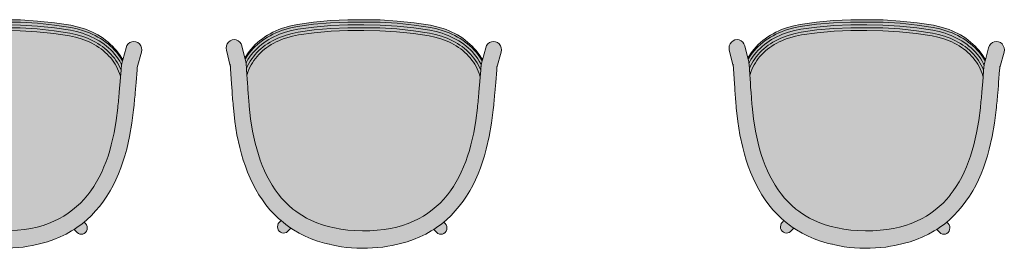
# Model space of a CAD drawing. Header units: millimetres. Extents: x 31882 to 271790, y -35693 to 24917.
# Tile 222 of 256: x 92544 to 94410, y 8363 to 8796. Entities that reach past the tile are written whole.
import ezdxf

# ---------------------------------------------------------------- set-up
doc = ezdxf.new("R2010")
doc.units = ezdxf.units.MM
doc.header["$MEASUREMENT"] = 0
for name, color, linetype, lineweight in [('02_Elevation 00', 8, 'Continuous', 9), ('08_Hatch', 140, 'Continuous', 9), ('@00 Furniture', 14, 'Continuous', 15)]:
    doc.layers.add(name, color=color, linetype=linetype, lineweight=lineweight)

# ---------------------------------------------------------------- blocks, each defined once
blk = doc.blocks.new('bar chair')
at = {"layer": '08_Hatch', "true_color": 0xffffff}
h = blk.add_hatch(color=7, dxfattribs=at)
h.dxf.hatch_style = 1
h.paths.add_polyline_path([(9242.5, 11904.1), (9232.4, 11900.3), (9222.5, 11896.1), (9213, 11891.6), (9203.8, 11886.7), (9195, 11881.5), (9186.5, 11875.9), (9178.4, 11869.9), (9170.7, 11863.6), (9163.4, 11856.8), (9156.4, 11849.6), (9149.9, 11842), (9145.7, 11836.5), (9143.8, 11834), (9138.1, 11825.5), (9132.9, 11816.4), (9128.1, 11806.9), (9123.8, 11796.9), (9120, 11786.3), (9116.7, 11775.2), (9114, 11763.4), (9111.8, 11751.1), (9110.1, 11738.1), (9109.1, 11724.6), (9108.7, 11710.3), (9108.9, 11696.1), (9109.7, 11682.5), (9111.2, 11669.5), (9113.2, 11657.2), (9115.8, 11645.4), (9119, 11634.2), (9122.6, 11623.6), (9126.8, 11613.5), (9131.4, 11603.9), (9136.5, 11594.8), (9142.1, 11586.2), (9143.9, 11583.7), (9148.1, 11578.1), (9154.5, 11570.4), (9161.3, 11563.1), (9168.6, 11556.2), (9176.2, 11549.8), (9176.7, 11549.4), (9184.2, 11543.7), (9192.6, 11538), (9201.4, 11532.6), (9210.5, 11527.6), (9219.9, 11523), (9229.7, 11518.7), (9239.8, 11514.7), (9250.2, 11511), (9260.8, 11507.7), (9271.6, 11504.7), (9294.3, 11499.5), (9317.6, 11495.4), (9341.8, 11492.4), (9345.5, 11492.1), (9349.4, 11491.7), (9353.2, 11491.3), (9357, 11490.9), (9360.7, 11490.6), (9364.4, 11490.3), (9368, 11489.9), (9371.5, 11489.6), (9378.3, 11489), (9384.8, 11488.5), (9390.9, 11488), (9400.2, 11487.3), (9401.5, 11487.6), (9406.3, 11489.1), (9410.9, 11490.8), (9415.4, 11492.8), (9419.8, 11494.9), (9424, 11497.4), (9428.2, 11500), (9432.1, 11502.8), (9436, 11505.9), (9439.7, 11509.2), (9443.2, 11512.6), (9446.6, 11516.3), (9449.9, 11520.1), (9453, 11524.1), (9456, 11528.3), (9458.8, 11532.7), (9461.5, 11537.2), (9464, 11541.9), (9466.3, 11546.7), (9468.5, 11551.7), (9470.5, 11556.8), (9472.3, 11562), (9475.5, 11572.9), (9477.9, 11584.1), (9482.5, 11613.9), (9485.7, 11645.6), (9487.6, 11677.4), (9488.1, 11707.7), (9488.1, 11738), (9486.6, 11769.8), (9483.8, 11801.6), (9479.7, 11831.4), (9477.4, 11842.7), (9474.4, 11853.6), (9472.6, 11858.8), (9470.7, 11863.9), (9468.6, 11868.9), (9466.3, 11873.8), (9463.9, 11878.5), (9461.3, 11883.1), (9458.5, 11887.5), (9455.6, 11891.7), (9452.5, 11895.8), (9449.3, 11899.7), (9446, 11903.4), (9442.4, 11906.9), (9438.8, 11910.2), (9435, 11913.3), (9431.1, 11916.2), (9427, 11918.9), (9422.8, 11921.4), (9418.4, 11923.6), (9413.9, 11925.6), (9409.3, 11927.4), (9404.5, 11929), (9403.3, 11929.3), (9396.8, 11928.9), (9387.9, 11928.3), (9381.4, 11927.8), (9374.6, 11927.3), (9371, 11927.1), (9367.4, 11926.8), (9363.8, 11926.5), (9360.1, 11926.2), (9356.3, 11925.9), (9352.4, 11925.6), (9348.5, 11925.3), (9344.8, 11925), (9320.6, 11922.3), (9297.2, 11918.6), (9274.5, 11913.7), (9263.6, 11910.8), (9252.9, 11907.6)])
h.paths.add_polyline_path([(9093.5, 11807.5), (9089.1, 11795.3), (9085.4, 11782.5), (9083.3, 11773.7), (9083.1, 11772.9), (9082, 11768.5), (9080.1, 11759.6), (9078.5, 11750.3), (9077.2, 11740.7), (9076.3, 11730.9), (9075.8, 11721), (9075.5, 11711.1), (9075.6, 11701.1), (9076.1, 11691.2), (9076.8, 11681.4), (9077.9, 11671.9), (9079.4, 11662.5), (9081, 11654.3), (9081.4, 11651.8), (9084.4, 11638.5), (9088, 11625.7), (9092.2, 11613.4), (9097, 11601.7), (9102.4, 11590.5), (9108.4, 11579.9), (9111.4, 11575.2), (9114.9, 11569.8), (9122, 11560.1), (9125.2, 11556.3), (9129.6, 11551.1), (9137.6, 11542.5), (9146.2, 11534.4), (9155.1, 11526.8), (9164.5, 11519.7), (9174.2, 11513.1), (9184.3, 11507), (9194.7, 11501.3), (9205.4, 11496), (9216.4, 11491.1), (9227.7, 11486.7), (9239.2, 11482.6), (9250.9, 11478.9), (9263, 11475.6), (9287.4, 11470), (9312.5, 11465.6), (9337.9, 11462.5), (9342.2, 11462), (9346.3, 11461.6), (9350.3, 11461.2), (9354.3, 11460.9), (9358.2, 11460.5), (9362, 11460.1), (9365.8, 11459.8), (9369.5, 11459.5), (9376.6, 11458.9), (9383.4, 11458.3), (9389.7, 11457.8), (9413.7, 11455.9), (9415.3, 11455.7), (9417.6, 11455.5), (9417.6, 11455.5), (9419.6, 11455.4), (9419.9, 11455.3), (9419, 11455.4), (9418, 11455.5), (9417.7, 11455.5), (9446.9, 11447.6), (9451.1, 11447), (9455.2, 11447.5), (9459.1, 11449), (9462.5, 11451.4), (9465.1, 11454.5), (9466.7, 11458.2), (9467.3, 11462.1), (9466.8, 11466), (9465.2, 11469.7), (9462.7, 11472.8), (9459.3, 11475.3), (9455.4, 11476.8), (9432.6, 11483), (9430.7, 11483.5), (9425.8, 11484.9), (9425.5, 11484.9), (9425, 11485), (9423.3, 11485.2), (9423.2, 11485.2), (9420.8, 11485.5), (9420.1, 11485.6), (9419.3, 11485.7), (9418.2, 11485.8), (9417, 11485.9), (9415.6, 11486), (9414.1, 11486.2), (9412.6, 11486.3), (9412.6, 11486.3), (9412.4, 11486.3), (9412.2, 11486.3), (9400.2, 11487.3), (9390.9, 11488), (9384.8, 11488.5), (9378.3, 11489), (9371.5, 11489.6), (9368, 11489.9), (9364.4, 11490.3), (9360.7, 11490.6), (9357, 11490.9), (9353.2, 11491.3), (9349.4, 11491.7), (9345.5, 11492.1), (9341.8, 11492.4), (9317.6, 11495.4), (9294.3, 11499.5), (9271.6, 11504.7), (9260.8, 11507.7), (9250.2, 11511), (9239.8, 11514.7), (9229.7, 11518.7), (9219.9, 11523), (9210.5, 11527.6), (9201.4, 11532.6), (9192.6, 11538), (9184.2, 11543.7), (9176.7, 11549.4), (9176.2, 11549.8), (9168.6, 11556.2), (9161.3, 11563.1), (9154.5, 11570.4), (9148.1, 11578.1), (9143.9, 11583.7), (9142.1, 11586.2), (9136.5, 11594.8), (9131.4, 11603.9), (9126.8, 11613.5), (9122.6, 11623.6), (9119, 11634.2), (9115.8, 11645.4), (9113.2, 11657.2), (9111.2, 11669.5), (9109.7, 11682.5), (9108.9, 11696.1), (9108.7, 11710.3), (9109.1, 11724.6), (9110.1, 11738.1), (9111.8, 11751.1), (9114, 11763.4), (9116.7, 11775.2), (9120, 11786.3), (9123.8, 11796.9), (9128.1, 11806.9), (9132.9, 11816.4), (9138.1, 11825.5), (9143.8, 11834), (9145.7, 11836.5), (9149.9, 11842), (9156.4, 11849.6), (9163.4, 11856.8), (9170.7, 11863.6), (9178.4, 11869.9), (9178.9, 11870.3), (9186.5, 11875.9), (9195, 11881.5), (9203.8, 11886.7), (9213, 11891.6), (9222.5, 11896.1), (9232.4, 11900.3), (9242.5, 11904.1), (9252.9, 11907.6), (9263.6, 11910.8), (9274.5, 11913.7), (9297.2, 11918.6), (9320.6, 11922.3), (9344.8, 11925), (9348.5, 11925.3), (9352.4, 11925.6), (9356.3, 11925.9), (9360.1, 11926.2), (9363.8, 11926.5), (9367.4, 11926.8), (9371, 11927.1), (9374.6, 11927.3), (9381.4, 11927.8), (9387.9, 11928.3), (9396.8, 11928.9), (9403.3, 11929.3), (9415.3, 11930.1), (9416.4, 11930.2), (9416.4, 11930.2), (9417.2, 11930.2), (9418.7, 11930.3), (9420.1, 11930.4), (9421.3, 11930.5), (9422.4, 11930.6), (9423.3, 11930.7), (9423.9, 11930.7), (9426.4, 11931), (9428.1, 11931.2), (9428.6, 11931.3), (9428.9, 11931.3), (9433.8, 11932.6), (9435.8, 11933.1), (9458.7, 11939), (9462.6, 11940.5), (9465.9, 11942.9), (9468.5, 11946), (9470.2, 11949.6), (9470.7, 11953.6), (9470.2, 11957.5), (9468.6, 11961.1), (9466.1, 11964.3), (9462.8, 11966.7), (9458.9, 11968.3), (9454.7, 11968.8), (9450.5, 11968.3), (9421.2, 11960.8), (9421.5, 11960.8), (9423.1, 11960.9), (9423.4, 11961), (9422.5, 11960.9), (9421.2, 11960.8), (9421.2, 11960.8), (9420.2, 11960.7), (9418.8, 11960.6), (9417.2, 11960.5), (9415.5, 11960.4), (9396.2, 11959.1), (9386.9, 11958.5), (9380.1, 11958), (9373, 11957.5), (9369.3, 11957.3), (9365.5, 11957), (9361.7, 11956.7), (9357.8, 11956.4), (9353.8, 11956), (9349.7, 11955.7), (9345.7, 11955.4), (9341.4, 11955), (9315.9, 11952.2), (9290.7, 11948.2), (9266.3, 11942.9), (9254.1, 11939.7), (9242.3, 11936.2), (9230.8, 11932.3), (9219.4, 11928), (9208.4, 11923.3), (9197.6, 11918.2), (9187.1, 11912.6), (9176.9, 11906.6), (9167.1, 11900.1), (9157.7, 11893.2), (9148.6, 11885.7), (9140, 11877.8), (9131.8, 11869.3), (9127.9, 11864.7), (9124.1, 11860.3), (9117.9, 11852.2), (9117.3, 11851.3), (9116.9, 11850.8), (9116.4, 11850.1), (9115.3, 11848.5), (9113.9, 11846.4), (9113.7, 11846), (9113.7, 11846), (9110.2, 11840.8), (9104.1, 11830.2), (9098.5, 11819.1)])
h.paths.add_polyline_path([(9111.4, 11575.2), (9105.6, 11569.5), (9103.7, 11567.2), (9102.5, 11564.5), (9102.1, 11561.6), (9102.4, 11558.7), (9103.6, 11556), (9105.5, 11553.6), (9108, 11551.8), (9110.9, 11550.7), (9113.9, 11550.3), (9117.1, 11550.6), (9119.9, 11551.7), (9122.4, 11553.5), (9125.2, 11556.3), (9122, 11560.1), (9114.9, 11569.8)], flags=17)
h.paths.add_polyline_path([(9116.2, 11871.3), (9113.1, 11871), (9110.2, 11869.9), (9107.7, 11868.1), (9105.8, 11865.8), (9104.6, 11863.1), (9104.1, 11860.2), (9104.5, 11857.3), (9105.7, 11854.6), (9107.6, 11852.2), (9113.7, 11846), (9113.8, 11846.1), (9113.9, 11846.4), (9115.3, 11848.5), (9116.4, 11850.1), (9116.9, 11850.8), (9117.3, 11851.3), (9117.9, 11852.2), (9124.1, 11860.3), (9127.9, 11864.7), (9124.6, 11868), (9122.2, 11869.8), (9119.3, 11870.9)], flags=17)
h.paths.add_polyline_path([(9484.9, 11832.1), (9482.5, 11843.7), (9479.4, 11854.9), (9477.6, 11860.3), (9475.6, 11865.6), (9473.4, 11870.8), (9471.1, 11875.8), (9468.6, 11880.7), (9465.9, 11885.5), (9463, 11890.1), (9460, 11894.5), (9456.8, 11898.7), (9453.4, 11902.8), (9449.9, 11906.6), (9446.2, 11910.3), (9442.4, 11913.8), (9438.4, 11917.1), (9434.2, 11920.1), (9429.9, 11923), (9425.4, 11925.6), (9420.8, 11928), (9416.1, 11930.1), (9415.7, 11930.1), (9415.3, 11930.1), (9403.3, 11929.3), (9404.5, 11929), (9409.3, 11927.4), (9413.9, 11925.6), (9418.4, 11923.6), (9422.8, 11921.4), (9427, 11918.9), (9431.1, 11916.2), (9435, 11913.3), (9438.8, 11910.2), (9442.4, 11906.9), (9446, 11903.4), (9449.3, 11899.7), (9452.5, 11895.8), (9455.6, 11891.7), (9458.5, 11887.5), (9461.3, 11883.1), (9463.9, 11878.5), (9466.3, 11873.8), (9468.6, 11868.9), (9470.7, 11863.9), (9472.6, 11858.8), (9474.4, 11853.6), (9477.4, 11842.7), (9479.7, 11831.4), (9483.8, 11801.6), (9486.6, 11769.8), (9488.1, 11738), (9488.1, 11707.7), (9487.6, 11677.4), (9485.7, 11645.6), (9482.5, 11613.9), (9477.9, 11584.1), (9475.5, 11572.9), (9472.3, 11562), (9470.5, 11556.8), (9468.5, 11551.7), (9466.3, 11546.7), (9464, 11541.9), (9461.5, 11537.2), (9458.8, 11532.7), (9456, 11528.3), (9453, 11524.1), (9449.9, 11520.1), (9446.6, 11516.3), (9443.2, 11512.6), (9439.7, 11509.2), (9436, 11505.9), (9432.1, 11502.8), (9428.2, 11500), (9424, 11497.4), (9419.8, 11494.9), (9415.4, 11492.8), (9410.9, 11490.8), (9406.3, 11489.1), (9401.5, 11487.6), (9400.2, 11487.3), (9412.2, 11486.3), (9412.4, 11486.3), (9412.6, 11486.3), (9412.6, 11486.3), (9413, 11486.3), (9417.8, 11488.3), (9422.4, 11490.7), (9426.9, 11493.2), (9431.2, 11496), (9435.4, 11499), (9439.5, 11502.2), (9443.4, 11505.7), (9447.1, 11509.3), (9450.7, 11513.1), (9454.1, 11517.1), (9457.4, 11521.3), (9460.4, 11525.7), (9463.4, 11530.2), (9466.1, 11534.9), (9468.7, 11539.8), (9471.1, 11544.8), (9473.4, 11549.9), (9475.5, 11555.2), (9477.4, 11560.6), (9480.6, 11571.7), (9483.1, 11583.3), (9487.7, 11613.3), (9491, 11645.2), (9492.9, 11677.2), (9493.3, 11707.6), (9493.3, 11738.1), (9491.8, 11770.1), (9489, 11802.1)])
h.paths.add_polyline_path([(9490.3, 11833), (9487.9, 11844.9), (9484.7, 11856.4), (9482.8, 11862), (9480.8, 11867.5), (9478.5, 11872.8), (9476.1, 11878), (9473.5, 11883.1), (9470.7, 11888), (9467.7, 11892.8), (9464.5, 11897.4), (9461.2, 11901.8), (9457.7, 11906), (9454, 11910.1), (9450.1, 11914), (9446.1, 11917.6), (9441.9, 11921.1), (9437.5, 11924.3), (9433, 11927.3), (9428.2, 11930.1), (9426.4, 11931), (9423.9, 11930.7), (9423.3, 11930.7), (9422.4, 11930.6), (9421.3, 11930.5), (9420.1, 11930.4), (9418.7, 11930.3), (9417.2, 11930.2), (9416.7, 11930.2), (9416.4, 11930.2), (9416.1, 11930.1), (9420.8, 11928), (9425.4, 11925.6), (9429.9, 11923), (9434.2, 11920.1), (9438.4, 11917.1), (9442.4, 11913.8), (9446.2, 11910.3), (9449.9, 11906.6), (9453.4, 11902.8), (9456.8, 11898.7), (9460, 11894.5), (9463, 11890.1), (9465.9, 11885.5), (9468.6, 11880.7), (9471.1, 11875.8), (9473.4, 11870.8), (9475.6, 11865.6), (9477.6, 11860.3), (9479.4, 11854.9), (9482.5, 11843.7), (9484.9, 11832.1), (9489, 11802.1), (9491.8, 11770.1), (9493.3, 11738.1), (9493.3, 11707.6), (9492.9, 11677.2), (9491, 11645.2), (9487.7, 11613.3), (9483.1, 11583.3), (9480.6, 11571.7), (9477.4, 11560.6), (9475.5, 11555.2), (9473.4, 11549.9), (9471.1, 11544.8), (9468.7, 11539.8), (9466.1, 11534.9), (9463.4, 11530.2), (9460.4, 11525.7), (9457.4, 11521.3), (9454.1, 11517.1), (9450.7, 11513.1), (9447.1, 11509.3), (9443.4, 11505.7), (9439.5, 11502.2), (9435.4, 11499), (9431.2, 11496), (9426.9, 11493.2), (9422.4, 11490.7), (9417.8, 11488.3), (9413, 11486.3), (9413.3, 11486.2), (9413.6, 11486.2), (9414.1, 11486.2), (9415.6, 11486), (9417, 11485.9), (9418.2, 11485.8), (9419.3, 11485.7), (9420.1, 11485.6), (9420.8, 11485.5), (9423.2, 11485.2), (9425.1, 11486.2), (9429.9, 11488.9), (9434.5, 11491.8), (9438.9, 11495), (9443.2, 11498.4), (9447.3, 11502), (9451.2, 11505.8), (9454.9, 11509.8), (9458.5, 11514), (9461.9, 11518.4), (9465.1, 11522.9), (9468.2, 11527.6), (9471, 11532.5), (9473.7, 11537.5), (9476.2, 11542.7), (9478.6, 11548), (9480.7, 11553.5), (9482.7, 11559.1), (9486, 11570.5), (9488.6, 11582.4), (9493.2, 11612.7), (9496.5, 11644.8), (9498.4, 11677), (9498.9, 11707.6), (9498.8, 11738.2), (9497.4, 11770.4), (9494.5, 11802.6)])
h.paths.add_polyline_path([(9495.5, 11833.7), (9493, 11845.9), (9489.8, 11857.7), (9487.8, 11863.5), (9485.7, 11869.2), (9483.4, 11874.7), (9480.9, 11880.1), (9478.2, 11885.3), (9475.3, 11890.4), (9472.2, 11895.3), (9468.9, 11900.1), (9465.4, 11904.7), (9461.8, 11909.1), (9457.9, 11913.4), (9453.9, 11917.4), (9449.6, 11921.2), (9445.2, 11924.9), (9440.6, 11928.2), (9435.9, 11931.4), (9433.8, 11932.6), (9428.9, 11931.3), (9428.6, 11931.3), (9428.1, 11931.2), (9426.4, 11931), (9428.2, 11930.1), (9433, 11927.3), (9437.5, 11924.3), (9441.9, 11921.1), (9446.1, 11917.6), (9450.1, 11914), (9454, 11910.1), (9457.7, 11906), (9461.2, 11901.8), (9464.5, 11897.4), (9467.7, 11892.8), (9470.7, 11888), (9473.5, 11883.1), (9476.1, 11878), (9478.5, 11872.8), (9480.8, 11867.5), (9482.8, 11862), (9484.7, 11856.4), (9487.9, 11844.9), (9490.3, 11833), (9494.5, 11802.6), (9497.4, 11770.4), (9498.8, 11738.2), (9498.9, 11707.6), (9498.4, 11677), (9496.5, 11644.8), (9493.2, 11612.7), (9488.6, 11582.4), (9486, 11570.5), (9482.7, 11559.1), (9480.7, 11553.5), (9478.6, 11548), (9476.2, 11542.7), (9473.7, 11537.5), (9471, 11532.5), (9468.2, 11527.6), (9465.1, 11522.9), (9461.9, 11518.4), (9458.5, 11514), (9454.9, 11509.8), (9451.2, 11505.8), (9447.3, 11502), (9443.2, 11498.4), (9438.9, 11495), (9434.5, 11491.8), (9429.9, 11488.9), (9425.1, 11486.2), (9423.3, 11485.2), (9425, 11485), (9425.5, 11484.9), (9425.8, 11484.9), (9430.7, 11483.5), (9432.7, 11484.7), (9437.6, 11487.8), (9442.2, 11491.1), (9446.7, 11494.7), (9450.9, 11498.5), (9455, 11502.4), (9459, 11506.6), (9462.7, 11511), (9466.2, 11515.5), (9469.6, 11520.3), (9472.7, 11525.2), (9475.7, 11530.2), (9478.5, 11535.4), (9481.1, 11540.8), (9483.4, 11546.2), (9485.7, 11551.9), (9487.7, 11557.6), (9491.1, 11569.4), (9493.8, 11581.6), (9498.4, 11612.1), (9501.7, 11644.4), (9503.7, 11676.9), (9504.1, 11707.6), (9504.1, 11738.3), (9502.6, 11770.7), (9499.7, 11803.1)])
h.paths.add_polyline_path([(9499.6, 11833.7), (9497.1, 11845.9), (9493.8, 11857.7), (9491.8, 11863.5), (9489.6, 11869.1), (9487.3, 11874.7), (9484.7, 11880), (9481.9, 11885.3), (9479, 11890.4), (9475.8, 11895.3), (9472.5, 11900.1), (9468.9, 11904.7), (9465.2, 11909.1), (9461.3, 11913.4), (9457.2, 11917.4), (9452.8, 11921.2), (9448.3, 11924.8), (9443.7, 11928.2), (9438.8, 11931.4), (9435.8, 11933.1), (9433.8, 11932.6), (9435.9, 11931.4), (9440.6, 11928.2), (9445.2, 11924.9), (9449.6, 11921.2), (9453.9, 11917.4), (9457.9, 11913.4), (9461.8, 11909.1), (9465.4, 11904.7), (9468.9, 11900.1), (9472.2, 11895.3), (9475.3, 11890.4), (9478.2, 11885.3), (9480.9, 11880.1), (9483.4, 11874.7), (9485.7, 11869.2), (9487.8, 11863.5), (9489.8, 11857.7), (9493, 11845.9), (9495.5, 11833.7), (9499.7, 11803.1), (9502.6, 11770.7), (9504.1, 11738.3), (9504.1, 11707.6), (9503.7, 11676.9), (9501.7, 11644.4), (9498.4, 11612.1), (9493.8, 11581.6), (9491.1, 11569.4), (9487.7, 11557.6), (9485.7, 11551.9), (9483.4, 11546.2), (9481.1, 11540.8), (9478.5, 11535.4), (9475.7, 11530.2), (9472.7, 11525.2), (9469.6, 11520.3), (9466.2, 11515.5), (9462.7, 11511), (9459, 11506.6), (9455, 11502.4), (9450.9, 11498.5), (9446.7, 11494.7), (9442.2, 11491.1), (9437.6, 11487.8), (9432.7, 11484.7), (9430.7, 11483.5), (9432.6, 11483), (9435.7, 11484.7), (9440.6, 11487.8), (9445.3, 11491.1), (9449.9, 11494.7), (9454.2, 11498.4), (9458.4, 11502.4), (9462.4, 11506.6), (9466.2, 11511), (9469.8, 11515.5), (9473.2, 11520.2), (9476.4, 11525.1), (9479.5, 11530.2), (9482.3, 11535.4), (9484.9, 11540.7), (9487.4, 11546.2), (9489.6, 11551.8), (9491.7, 11557.6), (9495.2, 11569.3), (9497.9, 11581.5), (9502.6, 11612.1), (9506, 11644.4), (9508, 11676.8), (9508.5, 11707.5), (9508.4, 11738.2), (9506.9, 11770.7), (9504, 11803.1)])
at = {"layer": '@00 Furniture'}
for p, q in [((9421.2, 11960.8, 0), (9450.5, 11968.3, 0)), ((9450.5, 11968.3, 0), (9454.7, 11968.8, 0)), ((9454.7, 11968.8, 0), (9458.9, 11968.3, 0)), ((9462.8, 11966.7, 0), (9458.9, 11968.3, 0)), ((9466.1, 11964.3, 0), (9462.8, 11966.7, 0)), ((9468.6, 11961.1, 0), (9466.1, 11964.3, 0)), ((9290.7, 11948.2, 0), (9266.3, 11942.9, 0)), ((9315.9, 11952.2, 0), (9290.7, 11948.2, 0)), ((9341.4, 11955, 0), (9315.9, 11952.2, 0)), ((9345.7, 11955.4, 0), (9341.4, 11955, 0)), ((9349.7, 11955.7, 0), (9345.7, 11955.4, 0)), ((9353.8, 11956, 0), (9349.7, 11955.7, 0)), ((9357.8, 11956.4, 0), (9353.8, 11956, 0)), ((9361.7, 11956.7, 0), (9357.8, 11956.4, 0)), ((9365.5, 11957, 0), (9361.7, 11956.7, 0)), ((9369.3, 11957.3, 0), (9365.5, 11957, 0)), ((9373, 11957.5, 0), (9369.3, 11957.3, 0)), ((9373, 11957.5, 0), (9380.1, 11958, 0)), ((9380.1, 11958, 0), (9386.9, 11958.5, 0)), ((9396.2, 11959.1, 0), (9386.9, 11958.5, 0)), ((9415.5, 11960.4, 0), (9396.2, 11959.1, 0)), ((9417.2, 11960.5, 0), (9415.5, 11960.4, 0)), ((9418.8, 11960.6, 0), (9417.2, 11960.5, 0)), ((9420.2, 11960.7, 0), (9418.8, 11960.6, 0)), ((9421.2, 11960.8, 0), (9420.2, 11960.7, 0)), ((9421.5, 11960.8, 0), (9421.2, 11960.8, 0)), ((9422.5, 11960.9, 0), (9421.5, 11960.8, 0)), ((9423.4, 11961, 0), (9422.5, 11960.9, 0)), ((9424.1, 11961, 0), (9423.4, 11961, 0)), ((9465.9, 11942.9, 0), (9468.5, 11946, 0)), ((9468.5, 11946, 0), (9470.2, 11949.6, 0)), ((9470.2, 11957.5, 0), (9468.6, 11961.1, 0)), ((9470.7, 11953.6, 0), (9470.2, 11957.5, 0)), ((9470.2, 11949.6, 0), (9470.7, 11953.6, 0)), ((9219.4, 11928, 0), (9208.4, 11923.3, 0)), ((9230.8, 11932.3, 0), (9219.4, 11928, 0)), ((9242.3, 11936.2, 0), (9230.8, 11932.3, 0)), ((9254.1, 11939.7, 0), (9242.3, 11936.2, 0)), ((9266.3, 11942.9, 0), (9254.1, 11939.7, 0)), ((9320.6, 11922.3, 0), (9344.8, 11925, 0)), ((9344.8, 11925, 0), (9348.5, 11925.3, 0)), ((9348.5, 11925.3, 0), (9352.4, 11925.6, 0)), ((9352.4, 11925.6, 0), (9356.3, 11925.9, 0)), ((9356.3, 11925.9, 0), (9360.1, 11926.2, 0)), ((9360.1, 11926.2, 0), (9363.8, 11926.5, 0)), ((9363.8, 11926.5, 0), (9367.4, 11926.8, 0)), ((9367.4, 11926.8, 0), (9371, 11927.1, 0)), ((9371, 11927.1, 0), (9374.6, 11927.3, 0)), ((9374.6, 11927.3, 0), (9381.4, 11927.8, 0)), ((9381.4, 11927.8, 0), (9387.9, 11928.3, 0)), ((9396.8, 11928.9, 0), (9387.9, 11928.3, 0)), ((9403.3, 11929.3, 0), (9396.8, 11928.9, 0)), ((9415.3, 11930.1, 0), (9403.3, 11929.3, 0)), ((9403.3, 11929.3, 0), (9404.5, 11929, 0)), ((9404.5, 11929, 0), (9409.3, 11927.4, 0)), ((9409.3, 11927.4, 0), (9413.9, 11925.6, 0)), ((9413.9, 11925.6, 0), (9418.4, 11923.6, 0)), ((9415.3, 11930.1, 0), (9415.7, 11930.1, 0)), ((9415.7, 11930.1, 0), (9416.1, 11930.1, 0)), ((9416.1, 11930.1, 0), (9416.4, 11930.2, 0)), ((9416.1, 11930.1, 0), (9420.8, 11928, 0)), ((9416.4, 11930.2, 0), (9416.7, 11930.2, 0)), ((9416.7, 11930.2, 0), (9417.2, 11930.2, 0)), ((9417.2, 11930.2, 0), (9418.7, 11930.3, 0)), ((9418.7, 11930.3, 0), (9420.1, 11930.4, 0)), ((9420.1, 11930.4, 0), (9421.3, 11930.5, 0)), ((9420.8, 11928, 0), (9425.4, 11925.6, 0)), ((9421.3, 11930.5, 0), (9422.4, 11930.6, 0)), ((9422.4, 11930.6, 0), (9423.3, 11930.7, 0)), ((9423.3, 11930.7, 0), (9423.9, 11930.7, 0)), ((9423.9, 11930.7, 0), (9426.4, 11931, 0)), ((9425.4, 11925.6, 0), (9429.9, 11923, 0)), ((9426.4, 11931, 0), (9428.1, 11931.2, 0)), ((9428.2, 11930.1, 0), (9426.4, 11931, 0)), ((9428.6, 11931.3, 0), (9428.1, 11931.2, 0)), ((9433, 11927.3, 0), (9428.2, 11930.1, 0)), ((9428.9, 11931.3, 0), (9428.6, 11931.3, 0)), ((9433.8, 11932.6, 0), (9428.9, 11931.3, 0)), ((9437.5, 11924.3, 0), (9433, 11927.3, 0)), ((9435.8, 11933.1, 0), (9433.8, 11932.6, 0)), ((9433.8, 11932.6, 0), (9435.9, 11931.4, 0)), ((9458.7, 11939, 0), (9435.8, 11933.1, 0)), ((9435.8, 11933.1, 0), (9438.8, 11931.4, 0)), ((9435.9, 11931.4, 0), (9440.6, 11928.2, 0)), ((9438.8, 11931.4, 0), (9443.7, 11928.2, 0)), ((9440.6, 11928.2, 0), (9445.2, 11924.9, 0)), ((9443.7, 11928.2, 0), (9448.3, 11924.8, 0)), ((9445.2, 11924.9, 0), (9449.6, 11921.2, 0)), ((9448.3, 11924.8, 0), (9452.8, 11921.2, 0)), ((9458.7, 11939, 0), (9462.6, 11940.5, 0)), ((9462.6, 11940.5, 0), (9465.9, 11942.9, 0)), ((9176.9, 11906.6, 0), (9167.1, 11900.1, 0)), ((9187.1, 11912.6, 0), (9176.9, 11906.6, 0)), ((9197.6, 11918.2, 0), (9187.1, 11912.6, 0)), ((9208.4, 11923.3, 0), (9197.6, 11918.2, 0)), ((9242.5, 11904.1, 0), (9252.9, 11907.6, 0)), ((9252.9, 11907.6, 0), (9263.6, 11910.8, 0)), ((9263.6, 11910.8, 0), (9274.5, 11913.7, 0)), ((9274.5, 11913.7, 0), (9297.2, 11918.6, 0)), ((9297.2, 11918.6, 0), (9320.6, 11922.3, 0)), ((9418.4, 11923.6, 0), (9422.8, 11921.4, 0)), ((9422.8, 11921.4, 0), (9427, 11918.9, 0)), ((9427, 11918.9, 0), (9431.1, 11916.2, 0)), ((9429.9, 11923, 0), (9434.2, 11920.1, 0)), ((9431.1, 11916.2, 0), (9435, 11913.3, 0)), ((9434.2, 11920.1, 0), (9438.4, 11917.1, 0)), ((9435, 11913.3, 0), (9438.8, 11910.2, 0)), ((9441.9, 11921.1, 0), (9437.5, 11924.3, 0)), ((9438.4, 11917.1, 0), (9442.4, 11913.8, 0)), ((9438.8, 11910.2, 0), (9442.4, 11906.9, 0)), ((9446.1, 11917.6, 0), (9441.9, 11921.1, 0)), ((9442.4, 11913.8, 0), (9446.2, 11910.3, 0)), ((9442.4, 11906.9, 0), (9446, 11903.4, 0)), ((9450.1, 11914, 0), (9446.1, 11917.6, 0)), ((9446.2, 11910.3, 0), (9449.9, 11906.6, 0)), ((9449.6, 11921.2, 0), (9453.9, 11917.4, 0)), ((9449.9, 11906.6, 0), (9453.4, 11902.8, 0)), ((9454, 11910.1, 0), (9450.1, 11914, 0)), ((9452.8, 11921.2, 0), (9457.2, 11917.4, 0)), ((9453.9, 11917.4, 0), (9457.9, 11913.4, 0)), ((9457.7, 11906, 0), (9454, 11910.1, 0)), ((9457.2, 11917.4, 0), (9461.3, 11913.4, 0)), ((9461.2, 11901.8, 0), (9457.7, 11906, 0)), ((9457.9, 11913.4, 0), (9461.8, 11909.1, 0)), ((9461.3, 11913.4, 0), (9465.2, 11909.1, 0)), ((9461.8, 11909.1, 0), (9465.4, 11904.7, 0)), ((9465.2, 11909.1, 0), (9468.9, 11904.7, 0)), ((9157.7, 11893.2, 0), (9148.6, 11885.7, 0)), ((9167.1, 11900.1, 0), (9157.7, 11893.2, 0)), ((9203.8, 11886.7, 0), (9213, 11891.6, 0)), ((9213, 11891.6, 0), (9222.5, 11896.1, 0)), ((9222.5, 11896.1, 0), (9232.4, 11900.3, 0)), ((9232.4, 11900.3, 0), (9242.5, 11904.1, 0)), ((9446, 11903.4, 0), (9449.3, 11899.7, 0)), ((9449.3, 11899.7, 0), (9452.5, 11895.8, 0)), ((9452.5, 11895.8, 0), (9455.6, 11891.7, 0)), ((9453.4, 11902.8, 0), (9456.8, 11898.7, 0)), ((9455.6, 11891.7, 0), (9458.5, 11887.5, 0)), ((9456.8, 11898.7, 0), (9460, 11894.5, 0)), ((9458.5, 11887.5, 0), (9461.3, 11883.1, 0)), ((9460, 11894.5, 0), (9463, 11890.1, 0)), ((9464.5, 11897.4, 0), (9461.2, 11901.8, 0)), ((9463, 11890.1, 0), (9465.9, 11885.5, 0)), ((9467.7, 11892.8, 0), (9464.5, 11897.4, 0)), ((9465.4, 11904.7, 0), (9468.9, 11900.1, 0)), ((9470.7, 11888, 0), (9467.7, 11892.8, 0)), ((9468.9, 11904.7, 0), (9472.5, 11900.1, 0)), ((9468.9, 11900.1, 0), (9472.2, 11895.3, 0)), ((9473.5, 11883.1, 0), (9470.7, 11888, 0)), ((9472.2, 11895.3, 0), (9475.3, 11890.4, 0)), ((9472.5, 11900.1, 0), (9475.8, 11895.3, 0)), ((9475.3, 11890.4, 0), (9478.2, 11885.3, 0)), ((9475.8, 11895.3, 0), (9479, 11890.4, 0)), ((9479, 11890.4, 0), (9481.9, 11885.3, 0)), ((9110.2, 11869.9, 0), (9107.7, 11868.1, 0)), ((9113.1, 11871, 0), (9110.2, 11869.9, 0)), ((9113.1, 11871, 0), (9116.2, 11871.3, 0)), ((9116.2, 11871.3, 0), (9119.3, 11870.9, 0)), ((9122.2, 11869.8, 0), (9119.3, 11870.9, 0)), ((9124.6, 11868, 0), (9122.2, 11869.8, 0)), ((9131.8, 11869.3, 0), (9127.9, 11864.7, 0)), ((9140, 11877.8, 0), (9131.8, 11869.3, 0)), ((9148.6, 11885.7, 0), (9140, 11877.8, 0)), ((9170.7, 11863.6, 0), (9178.4, 11869.9, 0)), ((9178.4, 11869.9, 0), (9178.9, 11870.3, 0)), ((9178.9, 11870.3, 0), (9186.5, 11875.9, 0)), ((9186.5, 11875.9, 0), (9195, 11881.5, 0)), ((9195, 11881.5, 0), (9203.8, 11886.7, 0)), ((9461.3, 11883.1, 0), (9463.9, 11878.5, 0)), ((9463.9, 11878.5, 0), (9466.3, 11873.8, 0)), ((9465.9, 11885.5, 0), (9468.6, 11880.7, 0)), ((9466.3, 11873.8, 0), (9468.6, 11868.9, 0)), ((9468.6, 11880.7, 0), (9471.1, 11875.8, 0)), ((9468.6, 11868.9, 0), (9470.7, 11863.9, 0)), ((9471.1, 11875.8, 0), (9473.4, 11870.8, 0)), ((9473.4, 11870.8, 0), (9475.6, 11865.6, 0)), ((9476.1, 11878, 0), (9473.5, 11883.1, 0)), ((9478.5, 11872.8, 0), (9476.1, 11878, 0)), ((9478.2, 11885.3, 0), (9480.9, 11880.1, 0)), ((9480.8, 11867.5, 0), (9478.5, 11872.8, 0)), ((9480.9, 11880.1, 0), (9483.4, 11874.7, 0)), ((9481.9, 11885.3, 0), (9484.7, 11880, 0)), ((9483.4, 11874.7, 0), (9485.7, 11869.2, 0)), ((9484.7, 11880, 0), (9487.3, 11874.7, 0)), ((9485.7, 11869.2, 0), (9487.8, 11863.5, 0)), ((9487.3, 11874.7, 0), (9489.6, 11869.1, 0)), ((9489.6, 11869.1, 0), (9491.8, 11863.5, 0)), ((9104.6, 11863.1, 0), (9104.1, 11860.2, 0)), ((9104.1, 11860.2, 0), (9104.5, 11857.3, 0)), ((9104.5, 11857.3, 0), (9105.7, 11854.6, 0)), ((9105.8, 11865.8, 0), (9104.6, 11863.1, 0)), ((9105.7, 11854.6, 0), (9107.6, 11852.2, 0)), ((9107.7, 11868.1, 0), (9105.8, 11865.8, 0)), ((9113.7, 11846, 0), (9107.6, 11852.2, 0)), ((9115.3, 11848.5, 0), (9116.4, 11850.1, 0)), ((9116.9, 11850.8, 0), (9116.4, 11850.1, 0)), ((9117.3, 11851.3, 0), (9116.9, 11850.8, 0)), ((9117.3, 11851.3, 0), (9117.9, 11852.2, 0)), ((9124.1, 11860.3, 0), (9117.9, 11852.2, 0)), ((9117.9, 11852.2, 0), (9118.2, 11852.8, 0)), ((9127.9, 11864.7, 0), (9124.1, 11860.3, 0)), ((9124.6, 11868, 0), (9127.9, 11864.7, 0)), ((9156.4, 11849.6, 0), (9163.4, 11856.8, 0)), ((9163.4, 11856.8, 0), (9170.7, 11863.6, 0)), ((9470.7, 11863.9, 0), (9472.6, 11858.8, 0)), ((9472.6, 11858.8, 0), (9474.4, 11853.6, 0)), ((9474.4, 11853.6, 0), (9477.4, 11842.7, 0)), ((9475.6, 11865.6, 0), (9477.6, 11860.3, 0)), ((9477.6, 11860.3, 0), (9479.4, 11854.9, 0)), ((9479.4, 11854.9, 0), (9482.5, 11843.7, 0)), ((9482.8, 11862, 0), (9480.8, 11867.5, 0)), ((9484.7, 11856.4, 0), (9482.8, 11862, 0)), ((9487.9, 11844.9, 0), (9484.7, 11856.4, 0)), ((9487.8, 11863.5, 0), (9489.8, 11857.7, 0)), ((9489.8, 11857.7, 0), (9493, 11845.9, 0)), ((9491.8, 11863.5, 0), (9493.8, 11857.7, 0)), ((9493.8, 11857.7, 0), (9497.1, 11845.9, 0)), ((9110.2, 11840.8, 0), (9104.1, 11830.2, 0)), ((9113.7, 11846, 0), (9110.2, 11840.8, 0)), ((9113.8, 11846.1, 0), (9113.7, 11846, 0)), ((9113.8, 11846.1, 0), (9113.9, 11846.4, 0)), ((9113.9, 11846.4, 0), (9115.3, 11848.5, 0)), ((9138.1, 11825.5, 0), (9143.8, 11834, 0)), ((9143.8, 11834, 0), (9145.7, 11836.5, 0)), ((9145.7, 11836.5, 0), (9149.9, 11842, 0)), ((9149.9, 11842, 0), (9156.4, 11849.6, 0)), ((9477.4, 11842.7, 0), (9479.7, 11831.4, 0)), ((9479.7, 11831.4, 0), (9483.8, 11801.6, 0)), ((9482.5, 11843.7, 0), (9484.9, 11832.1, 0)), ((9484.9, 11832.1, 0), (9489, 11802.1, 0)), ((9490.3, 11833, 0), (9487.9, 11844.9, 0)), ((9494.5, 11802.6, 0), (9490.3, 11833, 0)), ((9493, 11845.9, 0), (9495.5, 11833.7, 0)), ((9495.5, 11833.7, 0), (9499.7, 11803.1, 0)), ((9497.1, 11845.9, 0), (9499.6, 11833.7, 0)), ((9499.6, 11833.7, 0), (9504, 11803.1, 0)), ((9098.5, 11819.1, 0), (9093.5, 11807.5, 0)), ((9104.1, 11830.2, 0), (9098.5, 11819.1, 0)), ((9128.1, 11806.9, 0), (9132.9, 11816.4, 0)), ((9132.9, 11816.4, 0), (9138.1, 11825.5, 0)), ((9089.1, 11795.3, 0), (9085.4, 11782.5, 0)), ((9093.5, 11807.5, 0), (9089.1, 11795.3, 0)), ((9120, 11786.3, 0), (9123.8, 11796.9, 0)), ((9123.8, 11796.9, 0), (9128.1, 11806.9, 0)), ((9483.8, 11801.6, 0), (9486.6, 11769.8, 0)), ((9489, 11802.1, 0), (9491.8, 11770.1, 0)), ((9497.4, 11770.4, 0), (9494.5, 11802.6, 0)), ((9499.7, 11803.1, 0), (9502.6, 11770.7, 0)), ((9504, 11803.1, 0), (9506.9, 11770.7, 0)), ((9085.4, 11782.5, 0), (9083.3, 11773.7, 0)), ((9114, 11763.4, 0), (9116.7, 11775.2, 0)), ((9116.7, 11775.2, 0), (9120, 11786.3, 0)), ((9078.5, 11750.3, 0), (9080.1, 11759.6, 0)), ((9080.1, 11759.6, 0), (9082, 11768.5, 0)), ((9082, 11768.5, 0), (9083.1, 11772.9, 0)), ((9083.1, 11772.9, 0), (9083.3, 11773.7, 0)), ((9111.8, 11751.1, 0), (9114, 11763.4, 0)), ((9486.6, 11769.8, 0), (9488.1, 11738, 0)), ((9491.8, 11770.1, 0), (9493.3, 11738.1, 0)), ((9498.8, 11738.2, 0), (9497.4, 11770.4, 0)), ((9502.6, 11770.7, 0), (9504.1, 11738.3, 0)), ((9506.9, 11770.7, 0), (9508.4, 11738.2, 0)), ((9076.3, 11730.9, 0), (9077.2, 11740.7, 0)), ((9077.2, 11740.7, 0), (9078.5, 11750.3, 0)), ((9109.1, 11724.6, 0), (9110.1, 11738.1, 0)), ((9110.1, 11738.1, 0), (9111.8, 11751.1, 0)), ((9488.1, 11738, 0), (9488.1, 11707.7, 0)), ((9493.3, 11738.1, 0), (9493.3, 11707.6, 0)), ((9498.9, 11707.6, 0), (9498.8, 11738.2, 0)), ((9504.1, 11738.3, 0), (9504.1, 11707.6, 0)), ((9508.4, 11738.2, 0), (9508.5, 11707.5, 0)), ((9075.5, 11711.1, 0), (9075.8, 11721, 0)), ((9075.8, 11721, 0), (9076.3, 11730.9, 0)), ((9108.7, 11710.3, 0), (9109.1, 11724.6, 0)), ((9075.6, 11701.1, 0), (9075.5, 11711.1, 0)), ((9076.1, 11691.2, 0), (9075.6, 11701.1, 0)), ((9108.9, 11696.1, 0), (9108.7, 11710.3, 0)), ((9488.1, 11707.7, 0), (9487.6, 11677.4, 0)), ((9493.3, 11707.6, 0), (9492.9, 11677.2, 0)), ((9498.4, 11677, 0), (9498.9, 11707.6, 0)), ((9504.1, 11707.6, 0), (9503.7, 11676.9, 0)), ((9508.5, 11707.5, 0), (9508, 11676.8, 0)), ((9076.8, 11681.4, 0), (9076.1, 11691.2, 0)), ((9109.7, 11682.5, 0), (9108.9, 11696.1, 0)), ((9111.2, 11669.5, 0), (9109.7, 11682.5, 0)), ((9077.9, 11671.9, 0), (9076.8, 11681.4, 0)), ((9079.4, 11662.5, 0), (9077.9, 11671.9, 0)), ((9113.2, 11657.2, 0), (9111.2, 11669.5, 0)), ((9487.6, 11677.4, 0), (9485.7, 11645.6, 0)), ((9492.9, 11677.2, 0), (9491, 11645.2, 0)), ((9496.5, 11644.8, 0), (9498.4, 11677, 0)), ((9503.7, 11676.9, 0), (9501.7, 11644.4, 0)), ((9508, 11676.8, 0), (9506, 11644.4, 0)), ((9081, 11654.3, 0), (9079.4, 11662.5, 0)), ((9081, 11654.3, 0), (9081.4, 11651.8, 0)), ((9081.4, 11651.8, 0), (9084.4, 11638.5, 0)), ((9115.8, 11645.4, 0), (9113.2, 11657.2, 0)), ((9119, 11634.2, 0), (9115.8, 11645.4, 0)), ((9485.7, 11645.6, 0), (9482.5, 11613.9, 0)), ((9491, 11645.2, 0), (9487.7, 11613.3, 0)), ((9493.2, 11612.7, 0), (9496.5, 11644.8, 0)), ((9084.4, 11638.5, 0), (9088, 11625.7, 0)), ((9122.6, 11623.6, 0), (9119, 11634.2, 0)), ((9501.7, 11644.4, 0), (9498.4, 11612.1, 0)), ((9506, 11644.4, 0), (9502.6, 11612.1, 0)), ((9088, 11625.7, 0), (9092.2, 11613.4, 0)), ((9092.2, 11613.4, 0), (9097, 11601.7, 0)), ((9126.8, 11613.5, 0), (9122.6, 11623.6, 0)), ((9131.4, 11603.9, 0), (9126.8, 11613.5, 0)), ((9482.5, 11613.9, 0), (9477.9, 11584.1, 0)), ((9487.7, 11613.3, 0), (9483.1, 11583.3, 0)), ((9488.6, 11582.4, 0), (9493.2, 11612.7, 0)), ((9498.4, 11612.1, 0), (9493.8, 11581.6, 0)), ((9502.6, 11612.1, 0), (9497.9, 11581.5, 0)), ((9097, 11601.7, 0), (9102.4, 11590.5, 0)), ((9102.4, 11590.5, 0), (9108.4, 11579.9, 0)), ((9136.5, 11594.8, 0), (9131.4, 11603.9, 0)), ((9142.1, 11586.2, 0), (9136.5, 11594.8, 0)), ((9105.6, 11569.5, 0), (9111.4, 11575.2, 0)), ((9108.4, 11579.9, 0), (9111.4, 11575.2, 0)), ((9111.4, 11575.2, 0), (9114.9, 11569.8, 0)), ((9143.9, 11583.7, 0), (9142.1, 11586.2, 0)), ((9148.1, 11578.1, 0), (9143.9, 11583.7, 0)), ((9154.5, 11570.4, 0), (9148.1, 11578.1, 0)), ((9161.3, 11563.1, 0), (9154.5, 11570.4, 0)), ((9475.5, 11572.9, 0), (9472.3, 11562, 0)), ((9477.9, 11584.1, 0), (9475.5, 11572.9, 0)), ((9480.6, 11571.7, 0), (9477.4, 11560.6, 0)), ((9483.1, 11583.3, 0), (9480.6, 11571.7, 0)), ((9482.7, 11559.1, 0), (9486, 11570.5, 0)), ((9486, 11570.5, 0), (9488.6, 11582.4, 0)), ((9493.8, 11581.6, 0), (9491.1, 11569.4, 0)), ((9497.9, 11581.5, 0), (9495.2, 11569.3, 0)), ((9102.5, 11564.5, 0), (9102.1, 11561.6, 0)), ((9102.1, 11561.6, 0), (9102.4, 11558.7, 0)), ((9102.4, 11558.7, 0), (9103.6, 11556, 0)), ((9103.7, 11567.2, 0), (9102.5, 11564.5, 0)), ((9103.6, 11556, 0), (9105.5, 11553.6, 0)), ((9105.6, 11569.5, 0), (9103.7, 11567.2, 0)), ((9105.5, 11553.6, 0), (9108, 11551.8, 0)), ((9110.9, 11550.7, 0), (9108, 11551.8, 0)), ((9114.9, 11569.8, 0), (9122, 11560.1, 0)), ((9117.1, 11550.6, 0), (9119.9, 11551.7, 0)), ((9119.9, 11551.7, 0), (9122.4, 11553.5, 0)), ((9122, 11560.1, 0), (9125.2, 11556.3, 0)), ((9125.2, 11556.3, 0), (9122.4, 11553.5, 0)), ((9125.2, 11556.3, 0), (9129.6, 11551.1, 0)), ((9168.6, 11556.2, 0), (9161.3, 11563.1, 0)), ((9176.2, 11549.8, 0), (9168.6, 11556.2, 0)), ((9468.5, 11551.7, 0), (9466.3, 11546.7, 0)), ((9470.5, 11556.8, 0), (9468.5, 11551.7, 0)), ((9472.3, 11562, 0), (9470.5, 11556.8, 0)), ((9475.5, 11555.2, 0), (9473.4, 11549.9, 0)), ((9477.4, 11560.6, 0), (9475.5, 11555.2, 0)), ((9478.6, 11548, 0), (9480.7, 11553.5, 0)), ((9480.7, 11553.5, 0), (9482.7, 11559.1, 0)), ((9485.7, 11551.9, 0), (9483.4, 11546.2, 0)), ((9487.7, 11557.6, 0), (9485.7, 11551.9, 0)), ((9489.6, 11551.8, 0), (9487.4, 11546.2, 0)), ((9491.1, 11569.4, 0), (9487.7, 11557.6, 0)), ((9491.7, 11557.6, 0), (9489.6, 11551.8, 0)), ((9495.2, 11569.3, 0), (9491.7, 11557.6, 0)), ((9113.9, 11550.3, 0), (9110.9, 11550.7, 0)), ((9117.1, 11550.6, 0), (9113.9, 11550.3, 0)), ((9129.6, 11551.1, 0), (9137.6, 11542.5, 0)), ((9137.6, 11542.5, 0), (9146.2, 11534.4, 0)), ((9146.2, 11534.4, 0), (9155.1, 11526.8, 0)), ((9176.7, 11549.4, 0), (9176.2, 11549.8, 0)), ((9184.2, 11543.7, 0), (9176.7, 11549.4, 0)), ((9192.6, 11538, 0), (9184.2, 11543.7, 0)), ((9201.4, 11532.6, 0), (9192.6, 11538, 0)), ((9210.5, 11527.6, 0), (9201.4, 11532.6, 0)), ((9458.8, 11532.7, 0), (9456, 11528.3, 0)), ((9461.5, 11537.2, 0), (9458.8, 11532.7, 0)), ((9464, 11541.9, 0), (9461.5, 11537.2, 0)), ((9466.1, 11534.9, 0), (9463.4, 11530.2, 0)), ((9466.3, 11546.7, 0), (9464, 11541.9, 0)), ((9468.7, 11539.8, 0), (9466.1, 11534.9, 0)), ((9471.1, 11544.8, 0), (9468.7, 11539.8, 0)), ((9471, 11532.5, 0), (9473.7, 11537.5, 0)), ((9473.4, 11549.9, 0), (9471.1, 11544.8, 0)), ((9473.7, 11537.5, 0), (9476.2, 11542.7, 0)), ((9478.5, 11535.4, 0), (9475.7, 11530.2, 0)), ((9476.2, 11542.7, 0), (9478.6, 11548, 0)), ((9481.1, 11540.8, 0), (9478.5, 11535.4, 0)), ((9482.3, 11535.4, 0), (9479.5, 11530.2, 0)), ((9483.4, 11546.2, 0), (9481.1, 11540.8, 0)), ((9484.9, 11540.7, 0), (9482.3, 11535.4, 0)), ((9487.4, 11546.2, 0), (9484.9, 11540.7, 0)), ((9155.1, 11526.8, 0), (9164.5, 11519.7, 0)), ((9164.5, 11519.7, 0), (9174.2, 11513.1, 0)), ((9219.9, 11523, 0), (9210.5, 11527.6, 0)), ((9229.7, 11518.7, 0), (9219.9, 11523, 0)), ((9239.8, 11514.7, 0), (9229.7, 11518.7, 0)), ((9250.2, 11511, 0), (9239.8, 11514.7, 0)), ((9446.6, 11516.3, 0), (9443.2, 11512.6, 0)), ((9449.9, 11520.1, 0), (9446.6, 11516.3, 0)), ((9453, 11524.1, 0), (9449.9, 11520.1, 0)), ((9454.1, 11517.1, 0), (9450.7, 11513.1, 0)), ((9456, 11528.3, 0), (9453, 11524.1, 0)), ((9457.4, 11521.3, 0), (9454.1, 11517.1, 0)), ((9454.9, 11509.8, 0), (9458.5, 11514, 0)), ((9460.4, 11525.7, 0), (9457.4, 11521.3, 0)), ((9458.5, 11514, 0), (9461.9, 11518.4, 0)), ((9463.4, 11530.2, 0), (9460.4, 11525.7, 0)), ((9461.9, 11518.4, 0), (9465.1, 11522.9, 0)), ((9466.2, 11515.5, 0), (9462.7, 11511, 0)), ((9465.1, 11522.9, 0), (9468.2, 11527.6, 0)), ((9469.6, 11520.3, 0), (9466.2, 11515.5, 0)), ((9469.8, 11515.5, 0), (9466.2, 11511, 0)), ((9468.2, 11527.6, 0), (9471, 11532.5, 0)), ((9472.7, 11525.2, 0), (9469.6, 11520.3, 0)), ((9473.2, 11520.2, 0), (9469.8, 11515.5, 0)), ((9475.7, 11530.2, 0), (9472.7, 11525.2, 0)), ((9476.4, 11525.1, 0), (9473.2, 11520.2, 0)), ((9479.5, 11530.2, 0), (9476.4, 11525.1, 0)), ((9174.2, 11513.1, 0), (9184.3, 11507, 0)), ((9184.3, 11507, 0), (9194.7, 11501.3, 0)), ((9194.7, 11501.3, 0), (9205.4, 11496, 0)), ((9205.4, 11496, 0), (9216.4, 11491.1, 0)), ((9260.8, 11507.7, 0), (9250.2, 11511, 0)), ((9271.6, 11504.7, 0), (9260.8, 11507.7, 0)), ((9294.3, 11499.5, 0), (9271.6, 11504.7, 0)), ((9317.6, 11495.4, 0), (9294.3, 11499.5, 0)), ((9341.8, 11492.4, 0), (9317.6, 11495.4, 0)), ((9424, 11497.4, 0), (9419.8, 11494.9, 0)), ((9428.2, 11500, 0), (9424, 11497.4, 0)), ((9431.2, 11496, 0), (9426.9, 11493.2, 0)), ((9432.1, 11502.8, 0), (9428.2, 11500, 0)), ((9435.4, 11499, 0), (9431.2, 11496, 0)), ((9436, 11505.9, 0), (9432.1, 11502.8, 0)), ((9439.5, 11502.2, 0), (9435.4, 11499, 0)), ((9439.7, 11509.2, 0), (9436, 11505.9, 0)), ((9438.9, 11495, 0), (9443.2, 11498.4, 0)), ((9443.4, 11505.7, 0), (9439.5, 11502.2, 0)), ((9443.2, 11512.6, 0), (9439.7, 11509.2, 0)), ((9443.2, 11498.4, 0), (9447.3, 11502, 0)), ((9447.1, 11509.3, 0), (9443.4, 11505.7, 0)), ((9450.9, 11498.5, 0), (9446.7, 11494.7, 0)), ((9450.7, 11513.1, 0), (9447.1, 11509.3, 0)), ((9447.3, 11502, 0), (9451.2, 11505.8, 0)), ((9454.2, 11498.4, 0), (9449.9, 11494.7, 0)), ((9455, 11502.4, 0), (9450.9, 11498.5, 0)), ((9451.2, 11505.8, 0), (9454.9, 11509.8, 0)), ((9458.4, 11502.4, 0), (9454.2, 11498.4, 0)), ((9459, 11506.6, 0), (9455, 11502.4, 0)), ((9462.4, 11506.6, 0), (9458.4, 11502.4, 0)), ((9462.7, 11511, 0), (9459, 11506.6, 0)), ((9466.2, 11511, 0), (9462.4, 11506.6, 0)), ((9216.4, 11491.1, 0), (9227.7, 11486.7, 0)), ((9227.7, 11486.7, 0), (9239.2, 11482.6, 0)), ((9239.2, 11482.6, 0), (9250.9, 11478.9, 0)), ((9250.9, 11478.9, 0), (9263, 11475.6, 0)), ((9345.5, 11492.1, 0), (9341.8, 11492.4, 0)), ((9349.4, 11491.7, 0), (9345.5, 11492.1, 0)), ((9353.2, 11491.3, 0), (9349.4, 11491.7, 0)), ((9357, 11490.9, 0), (9353.2, 11491.3, 0)), ((9360.7, 11490.6, 0), (9357, 11490.9, 0)), ((9364.4, 11490.3, 0), (9360.7, 11490.6, 0)), ((9368, 11489.9, 0), (9364.4, 11490.3, 0)), ((9371.5, 11489.6, 0), (9368, 11489.9, 0)), ((9378.3, 11489, 0), (9371.5, 11489.6, 0)), ((9384.8, 11488.5, 0), (9378.3, 11489, 0)), ((9390.9, 11488, 0), (9384.8, 11488.5, 0)), ((9390.9, 11488, 0), (9400.2, 11487.3, 0)), ((9401.5, 11487.6, 0), (9400.2, 11487.3, 0)), ((9400.2, 11487.3, 0), (9412.2, 11486.3, 0)), ((9406.3, 11489.1, 0), (9401.5, 11487.6, 0)), ((9410.9, 11490.8, 0), (9406.3, 11489.1, 0)), ((9415.4, 11492.8, 0), (9410.9, 11490.8, 0)), ((9412.4, 11486.3, 0), (9412.2, 11486.3, 0)), ((9412.6, 11486.3, 0), (9412.4, 11486.3, 0)), ((9412.6, 11486.3, 0), (9412.6, 11486.3, 0)), ((9413, 11486.3, 0), (9412.6, 11486.3, 0)), ((9417.8, 11488.3, 0), (9413, 11486.3, 0)), ((9413.3, 11486.2, 0), (9413, 11486.3, 0)), ((9413.6, 11486.2, 0), (9413.3, 11486.2, 0)), ((9414.1, 11486.2, 0), (9413.6, 11486.2, 0)), ((9415.6, 11486, 0), (9414.1, 11486.2, 0)), ((9419.8, 11494.9, 0), (9415.4, 11492.8, 0)), ((9417, 11485.9, 0), (9415.6, 11486, 0)), ((9418.2, 11485.8, 0), (9417, 11485.9, 0)), ((9422.4, 11490.7, 0), (9417.8, 11488.3, 0)), ((9419.3, 11485.7, 0), (9418.2, 11485.8, 0)), ((9420.1, 11485.6, 0), (9419.3, 11485.7, 0)), ((9420.8, 11485.5, 0), (9420.1, 11485.6, 0)), ((9420.8, 11485.5, 0), (9423.2, 11485.2, 0)), ((9426.9, 11493.2, 0), (9422.4, 11490.7, 0)), ((9423.2, 11485.2, 0), (9423.3, 11485.2, 0)), ((9423.3, 11485.2, 0), (9425.1, 11486.2, 0)), ((9423.3, 11485.2, 0), (9425, 11485, 0)), ((9425, 11485, 0), (9425.5, 11484.9, 0)), ((9425.1, 11486.2, 0), (9429.9, 11488.9, 0)), ((9425.5, 11484.9, 0), (9425.8, 11484.9, 0)), ((9425.8, 11484.9, 0), (9430.7, 11483.5, 0)), ((9429.9, 11488.9, 0), (9434.5, 11491.8, 0)), ((9432.7, 11484.7, 0), (9430.7, 11483.5, 0)), ((9430.7, 11483.5, 0), (9432.6, 11483, 0)), ((9435.7, 11484.7, 0), (9432.6, 11483, 0)), ((9432.6, 11483, 0), (9455.4, 11476.8, 0)), ((9437.6, 11487.8, 0), (9432.7, 11484.7, 0)), ((9434.5, 11491.8, 0), (9438.9, 11495, 0)), ((9440.6, 11487.8, 0), (9435.7, 11484.7, 0)), ((9442.2, 11491.1, 0), (9437.6, 11487.8, 0)), ((9445.3, 11491.1, 0), (9440.6, 11487.8, 0)), ((9446.7, 11494.7, 0), (9442.2, 11491.1, 0)), ((9449.9, 11494.7, 0), (9445.3, 11491.1, 0)), ((9459.3, 11475.3, 0), (9455.4, 11476.8, 0)), ((9263, 11475.6, 0), (9287.4, 11470, 0)), ((9287.4, 11470, 0), (9312.5, 11465.6, 0)), ((9312.5, 11465.6, 0), (9337.9, 11462.5, 0)), ((9337.9, 11462.5, 0), (9342.2, 11462, 0)), ((9342.2, 11462, 0), (9346.3, 11461.6, 0)), ((9346.3, 11461.6, 0), (9350.3, 11461.2, 0)), ((9350.3, 11461.2, 0), (9354.3, 11460.9, 0)), ((9354.3, 11460.9, 0), (9358.2, 11460.5, 0)), ((9358.2, 11460.5, 0), (9362, 11460.1, 0)), ((9362, 11460.1, 0), (9365.8, 11459.8, 0)), ((9365.8, 11459.8, 0), (9369.5, 11459.5, 0)), ((9376.6, 11458.9, 0), (9369.5, 11459.5, 0)), ((9383.4, 11458.3, 0), (9376.6, 11458.9, 0)), ((9389.7, 11457.8, 0), (9383.4, 11458.3, 0)), ((9462.7, 11472.8, 0), (9459.3, 11475.3, 0)), ((9465.2, 11469.7, 0), (9462.7, 11472.8, 0)), ((9465.1, 11454.5, 0), (9466.7, 11458.2, 0)), ((9466.8, 11466, 0), (9465.2, 11469.7, 0)), ((9466.7, 11458.2, 0), (9467.3, 11462.1, 0)), ((9467.3, 11462.1, 0), (9466.8, 11466, 0)), ((9389.7, 11457.8, 0), (9413.7, 11455.9, 0)), ((9413.7, 11455.9, 0), (9415.3, 11455.7, 0)), ((9415.3, 11455.7, 0), (9416.7, 11455.6, 0)), ((9416.7, 11455.6, 0), (9417.7, 11455.5, 0)), ((9446.9, 11447.6, 0), (9417.7, 11455.5, 0)), ((9417.7, 11455.5, 0), (9418, 11455.5, 0)), ((9418, 11455.5, 0), (9419, 11455.4, 0)), ((9419, 11455.4, 0), (9419.9, 11455.3, 0)), ((9419.9, 11455.3, 0), (9420.6, 11455.2, 0)), ((9451.1, 11447, 0), (9446.9, 11447.6, 0)), ((9455.2, 11447.5, 0), (9451.1, 11447, 0)), ((9455.2, 11447.5, 0), (9459.1, 11449, 0)), ((9459.1, 11449, 0), (9462.5, 11451.4, 0)), ((9462.5, 11451.4, 0), (9465.1, 11454.5, 0))]:
    blk.add_line(p, q, dxfattribs=at)
blk = doc.blocks.new('bar stools')
at = {"layer": '02_Elevation 00', "rotation": 90}
for p in [(24261.2, -690.3), (24942.8, -690.3), (25896, -690.3)]:
    blk.add_blockref('bar chair', p, dxfattribs=at)

msp = doc.modelspace()

# ---------------------------------------------------------------- block references
at = {"layer": '02_Elevation 00'}
msp.add_blockref('bar stools', (79960.7, -22.3), dxfattribs=at)

doc.saveas('drawing.dxf')
